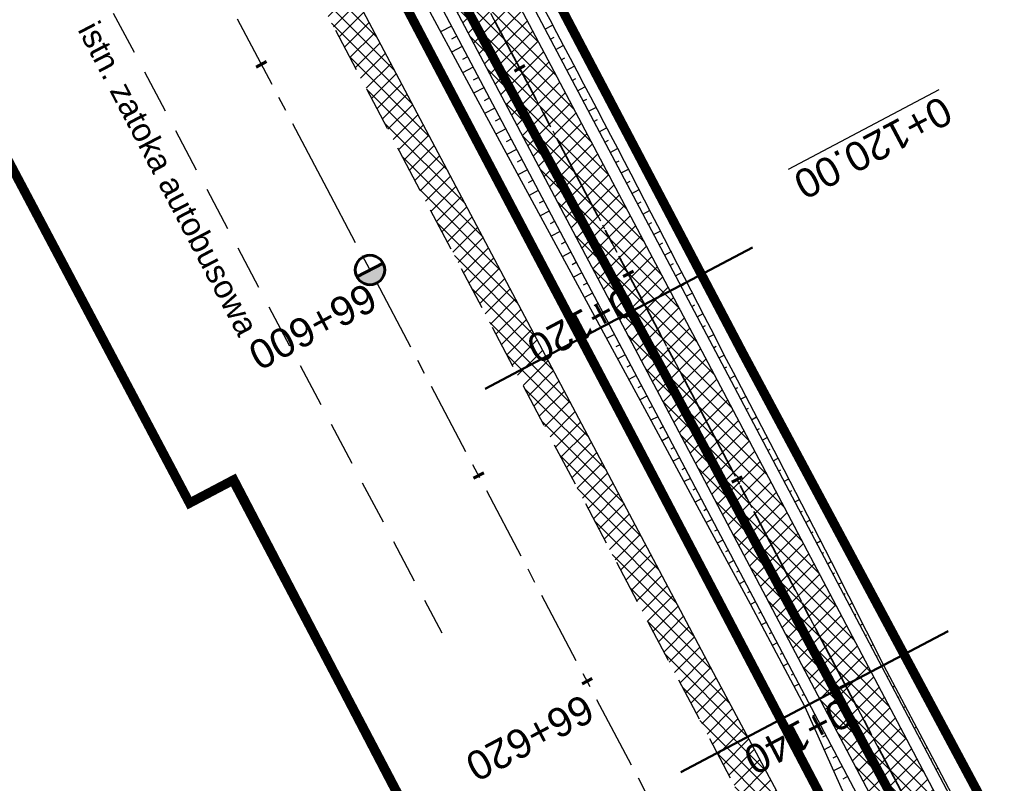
# Model space of a CAD drawing. Header units: metres. Extents: x 7529682 to 7533711, y 5721195 to 5727842.
# Tile 224 of 232: x 7529746 to 7529788, y 5727669 to 5727702. Entities that reach past the tile are written whole.
import ezdxf

# ---------------------------------------------------------------- set-up
doc = ezdxf.new("R2010")
doc.units = ezdxf.units.M
for name, pattern in [('817-dzialki-09-05-04$0$HIDDEN', [0.375, 0.25, -0.125]), ('ACAD_ISO05W100', [33, 24, -3, 0, -3, 0, -3]), ('CENTER', [50.8, 31.75, -6.35, 6.35, -6.35]), ('CENTER2', [28.575, 19.05, -3.175, 3.175, -3.175]), ('HIDDEN', [9.525, 6.35, -3.175])]:
    doc.linetypes.add(name, pattern=pattern)
for name, color, linetype in [('C-DROGI-SYTUACJA', 7, 'Continuous'), ('C-DROGI-SYTUACJA-ETYKIETY', 7, 'Continuous'), ('D-hatch-pobocza', 131, 'Continuous'), ('D-pobocza', 60, 'Continuous'), ('D-rowy', 160, 'Continuous'), ('D-skarpa', 2, 'Continuous'), ('D-skarpa-kreskowanie', 2, 'Continuous')]:
    doc.layers.add(name, color=color, linetype=linetype)
for name, color, linetype, lineweight, true_color in [('D-hatch-ciag-pieszo-rowerowy', 7, 'Continuous', 13, 0xff9f80), ('D-LR-etap-III', 7, '817-dzialki-09-05-04$0$HIDDEN', 50, 0x00008f), ('D-przekroje-pop', 7, 'Continuous', 50, 0x000099)]:
    doc.layers.add(name, color=color, linetype=linetype, lineweight=lineweight, true_color=true_color)
for name, color, linetype, lineweight in [('D-krawędzie', 3, 'Continuous', 30), ('D-obrzeża', 2, 'Continuous', 30), ('D-opisy', 2, 'Continuous', 30), ('D-oś', 10, 'CENTER', 30), ('D-pas-drogowy', 7, 'ACAD_ISO05W100', 50)]:
    doc.layers.add(name, color=color, linetype=linetype, lineweight=lineweight)
doc.layers.add('poprzeczki', color=7, linetype='Continuous', true_color=0x0000c7)
doc.styles.get("Standard").update_dxf_attribs({"font": 'arial.ttf'})
pattern_1 = [(45, (0, 0), (-0.33675960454, 0.33675960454), []), (135, (0, 0), (-0.33675960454, -0.33675960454), [])]

# ---------------------------------------------------------------- blocks, each defined once
blk = doc.blocks.new('kilometraz')
at = {"linetype": 'ByBlock', "lineweight": -2}
blk.add_hatch(color=0, dxfattribs=at).paths.add_polyline_path([(0, -0.28125, 0.41421356), (0.28125, 0, 0.41421356), (0, 0.28125)])
at = {"color": 0, "linetype": 'ByBlock', "lineweight": -2}
blk.add_line((0, 0.28125), (0, -0.28125), dxfattribs=at)
blk.add_circle((0, 0), 0.28125, dxfattribs=at)
blk = doc.blocks.new('AeccTickLine')
at = {"color": 0, "linetype": 'ByBlock', "lineweight": -2}
blk.add_line((0, 1), (0, -1), dxfattribs=at)

msp = doc.modelspace()

# ---------------------------------------------------------------- hatches: boundary and pattern name
at = {"layer": 'D-hatch-ciag-pieszo-rowerowy'}
h = msp.add_hatch(dxfattribs=at)
h.set_pattern_fill('ANSI37', color=256, scale=0.15, style=0)
h.set_pattern_definition(pattern_1)
edge = h.paths.add_edge_path()
edge.add_line((7529794.958, 5727650.503), (7529776.019, 5727686.408))
edge.add_line((7529776.019, 5727686.408), (7529748.844, 5727737.805))
edge.add_line((7529748.844, 5727737.805), (7529744.118, 5727746.741))
edge.add_arc((7529726.438, 5727737.391), 20, 27.8727, 44.2965)
edge.add_line((7529740.753, 5727751.358), (7529739.549, 5727752.592))
edge.add_arc((7529753.864, 5727766.559), 20, 207.9018, 224.2965, ccw=False)
edge.add_line((7529736.189, 5727757.2), (7529717.235, 5727792.995))
edge.add_line((7529717.235, 5727792.995), (7529715.008, 5727791.858))
edge.add_line((7529715.008, 5727791.858), (7529734.148, 5727755.712))
edge.add_arc((7529751.823, 5727765.071), 20, 207.9018, 224.2965)
edge.add_line((7529737.508, 5727751.104), (7529738.712, 5727749.87))
edge.add_arc((7529724.397, 5727735.903), 20, 27.8728, 44.2965, ccw=False)
edge.add_line((7529742.077, 5727745.253), (7529746.633, 5727736.639))
edge.add_line((7529746.633, 5727736.639), (7529773.808, 5727685.242))
edge.add_line((7529773.808, 5727685.242), (7529792.751, 5727649.328))
edge.add_line((7529792.751, 5727649.328), (7529811.281, 5727614.82))
edge.add_line((7529811.281, 5727614.82), (7529836.657, 5727568.297))
edge.add_line((7529836.657, 5727568.297), (7529856.555, 5727531.255))
edge.add_line((7529856.555, 5727531.255), (7529859.536, 5727525.637))
edge.add_line((7529859.536, 5727525.637), (7529862.565, 5727525.262))
edge.add_line((7529862.565, 5727525.262), (7529858.761, 5727532.432))
edge.add_line((7529858.761, 5727532.432), (7529838.856, 5727569.487))
edge.add_line((7529838.856, 5727569.487), (7529813.479, 5727616.01))
edge.add_line((7529813.479, 5727616.01), (7529794.958, 5727650.503))
at = {"layer": 'D-hatch-pobocza'}
h = msp.add_hatch(dxfattribs=at)
h.set_pattern_fill('ANSI37', color=256, scale=0.15, style=0)
h.set_pattern_definition(pattern_1)
h.paths.add_polyline_path([(7529905.34, 5727429.09), (7529892.28, 5727453.58), (7529881.53, 5727473.69), (7529872.27, 5727491.4), (7529857.46, 5727519.14), (7529841.38, 5727549.79), (7529827.75, 5727575.78), (7529816.4, 5727596.89), (7529800.43, 5727627.4), (7529788.07, 5727650.98), (7529775.85, 5727673.83), (7529761.3, 5727701.31), (7529749.89, 5727722.83), (7529745.5, 5727731.66), (7529738.971, 5727744.085), (7529737.465, 5727743.316), (7529742.213, 5727734.302), (7529762.326, 5727696.274), (7529777.785, 5727667.006), (7529799.322, 5727626.3), (7529822.193, 5727583.156), (7529846.924, 5727536.347), (7529864.752, 5727502.663), (7529900.459, 5727434.965), (7529935.352, 5727369.308), (7529971.476, 5727300.786), (7529988.361, 5727268.841), (7529990.28, 5727268.6), (7529990.329, 5727268.617), (7529981.66, 5727284.96), (7529968.42, 5727309.6), (7529956.4, 5727332.85), (7529943.52, 5727357.04), (7529932.32, 5727378.32), (7529916.68, 5727408.01)])

# ---------------------------------------------------------------- linework, layer by layer
at = {"layer": 'C-DROGI-SYTUACJA', "color": 10, "linetype": 'CENTER2', "lineweight": 35, "ltscale": 0.2}
msp.add_lwpolyline([(7529714.301, 5727795.865), (7529735.169, 5727756.456, 0.071658), (7529738.529, 5727751.848), (7529739.732, 5727750.614, -0.071785), (7529743.098, 5727745.997), (7529747.739, 5727737.221), (7529774.913, 5727685.825), (7529793.855, 5727649.915), (7529812.38, 5727615.415), (7529837.757, 5727568.892), (7529857.658, 5727531.843), (7529878.79, 5727492.008), (7529902.589, 5727447.335), (7529918.538, 5727417.135), (7529944.281, 5727366.741), (7529969.685, 5727318.815), (7529986.23, 5727287.312), (7529994.785, 5727271.452), (7530014.919, 5727233.118)], format="xyb", dxfattribs=at)
at = {"layer": 'D-krawędzie', "linetype": 'HIDDEN', "ltscale": 0.3}
msp.add_lwpolyline([(7529737.465, 5727743.316), (7529742.213, 5727734.302), (7529762.326, 5727696.274), (7529777.785, 5727667.006), (7529799.322, 5727626.3), (7529822.193, 5727583.156), (7529846.924, 5727536.347), (7529864.752, 5727502.663), (7529900.459, 5727434.965), (7529935.352, 5727369.308), (7529971.476, 5727300.786), (7530006.702, 5727234.141)], dxfattribs=at)
at = {"layer": 'D-krawędzie', "linetype": 'HIDDEN', "ltscale": 0.3, "flags": 128}
msp.add_lwpolyline([(7529740.66, 5727719.87), (7529764.16, 5727675.55)], dxfattribs=at)
at = {"layer": 'D-LR-etap-III', "ltscale": 10, "flags": 128}
msp.add_lwpolyline([(7531750.474, 5723895.103, 0.4, 0.4, 0), (7531750.505, 5723895.13, 0.4, 0.4, 0), (7531682.71, 5724022.92, 0.4, 0.4, 0), (7531619.177, 5724147.204, 0.4, 0.4, 0), (7531592.309, 5724198.489, 0.4, 0.4, 0), (7531553.264, 5724272.919, 0.4, 0.4, 0), (7531504.02, 5724366.79, 0.4, 0.4, 0), (7531482.09, 5724407.62, 0.4, 0.4, 0), (7531412.35, 5724541.183, 0.4, 0.4, 0), (7531388.464, 5724586.93, 0.4, 0.4, 0), (7531345.12, 5724669.94, 0.4, 0.4, 0), (7531127.66, 5725081.67, 0.4, 0.4, 0), (7531059.253, 5725211.041, 0.4, 0.4, 0), (7531008.007, 5725307.954, 0.4, 0.4, 0), (7530964.182, 5725390.836, 0.4, 0.4, 0), (7530914.557, 5725484.684, 0.4, 0.4, 0), (7530865.243, 5725577.494, 0.4, 0.4, 0), (7530840.085, 5725624.059, 0.4, 0.4, 0), (7530802.56, 5725694.925, 0.4, 0.4, 0), (7530755.54, 5725787.51, 0.4, 0.4, 0), (7530708.718, 5725876.303, 0.4, 0.4, 0), (7530695.12, 5725902.09, 0.4, 0.4, 0), (7530642.914, 5726001.078, 0.4, 0.4, 0), (7530634.935, 5726016.147, 0.4, 0.4, 0), (7530610.82, 5726061.93, 0.4, 0.4, 0), (7530610.82, 5726061.93, 0.4, 0.4, 0), (7530607.21, 5726063.51, 0.4, 0.4, 0), (7530597.42, 5726080.68, 0.4, 0.4, 0), (7530591.16, 5726088.44, 0.4, 0.4, 0), (7530581.28, 5726107.21, 0.4, 0.4, 0), (7530571.29, 5726130.56, 0.4, 0.4, 0), (7530549.555, 5726171.527, 0.4, 0.4, 0), (7530531.014, 5726206.474, 0.4, 0.4, 0), (7530516.461, 5726236.017, 0.4, 0.4, 0), (7530500.799, 5726266.141, 0.4, 0.4, 0), (7530491.35, 5726283.94, 0.4, 0.4, 0), (7530482.4, 5726303.41, 0.4, 0.4, 0), (7530482.4, 5726303.41, 0.4, 0.4, 0), (7530450.41, 5726357.28, 0.4, 0.4, 0), (7530397.759, 5726458.5, 0.4, 0.4, 0), (7530334.708, 5726583.665, 0.4, 0.4, 0), (7530303.939, 5726645.168, 0.4, 0.4, 0), (7530300.51, 5726651.778, 0.4, 0.4, 0), (7530289.214, 5726671.967, 0.4, 0.4, 0), (7530281.54, 5726685.57, 0.4, 0.4, 0), (7530261.371, 5726724.163, 0.4, 0.4, 0), (7530254.03, 5726738.21, 0.4, 0.4, 0), (7530197.22, 5726845.06, 0.4, 0.4, 0), (7530194.71, 5726849.15, 0.4, 0.4, 0), (7530195.92, 5726850.75, 0.4, 0.4, 0), (7530170.547, 5726892.961, 0.4, 0.4, 0), (7530143.175, 5726945.066, 0.4, 0.4, 0), (7530105.06, 5727018.32, 0.4, 0.4, 0), (7530100.06, 5727027.16, 0.4, 0.4, 0), (7530062.319, 5727099.625, 0.4, 0.4, 0), (7530015.379, 5727189.42, 0.4, 0.4, 0), (7529983.208, 5727250.207, 0.4, 0.4, 0), (7529953.284, 5727306.747, 0.4, 0.4, 0), (7529900.671, 5727406.159, 0.4, 0.4, 0), (7529890.63, 5727425.131, 0.4, 0.4, 0), (7529875.155, 5727454.426, 0.4, 0.4, 0), (7529857.56, 5727487.787, 0.4, 0.4, 0), (7529835.194, 5727530.193, 0.4, 0.4, 0), (7529811.741, 5727574.662, 0.4, 0.4, 0), (7529792.102, 5727611.923, 0.4, 0.4, 0), (7529768.066, 5727657.47, 0.4, 0.4, 0), (7529755.211, 5727682.131, 0.4, 0.4, 0), (7529753.31, 5727681.13, 0.4, 0.4, 0), (7529739.21, 5727707.77, 0.4, 0.4, 0), (7529735.395, 5727711.252, 0.4, 0.4, 0), (7529725.42, 5727730.2, 0.4, 0.4, 0), (7529723.55, 5727729.88, 0.4, 0.4, 0), (7529695.567, 5727782.932, 0.4, 0.4, 0), (7529717.68, 5727794.024, 0.4, 0.4, 0), (7529736.275, 5727758.647, 0.4, 0.4, 0), (7529736.275, 5727758.647, 0.4, 0.4, 0), (7529744.511, 5727750.406, 0.4, 0.4, 0), (7529744.511, 5727750.406, 0.4, 0.4, 0), (7529750.283, 5727738.55, 0.4, 0.4, 0), (7529777.109, 5727687.569, 0.4, 0.4, 0), (7529796.515, 5727651.33, 0.4, 0.4, 0), (7529814.938, 5727616.793, 0.4, 0.4, 0), (7529839.007, 5727572.304, 0.4, 0.4, 0), (7529860.618, 5727532.509, 0.4, 0.4, 0), (7529882.349, 5727491.504, 0.4, 0.4, 0), (7529904.865, 5727449.096, 0.4, 0.4, 0), (7529920.747, 5727418.885, 0.4, 0.4, 0), (7529946.677, 5727368.547, 0.4, 0.4, 0), (7529972.025, 5727320.573, 0.4, 0.4, 0), (7529987.74, 5727290.153, 0.4, 0.4, 0), (7529996.497, 5727273.662, 0.4, 0.4, 0), (7530017.541, 5727234.203, 0.4, 0.4, 0), (7530033.054, 5727204.864, 0.4, 0.4, 0), (7530051.623, 5727170.223, 0.4, 0.4, 0), (7530069.277, 5727137.016, 0.4, 0.4, 0), (7530089.385, 5727097.534, 0.4, 0.4, 0), (7530109.713, 5727060.747, 0.4, 0.4, 0), (7530136.77, 5727011.64, 0.4, 0.4, 0), (7530162.447, 5726962.744, 0.4, 0.4, 0), (7530187.674, 5726916.992, 0.4, 0.4, 0), (7530207.821, 5726879.335, 0.4, 0.4, 0), (7530230.626, 5726834.519, 0.4, 0.4, 0), (7530262.288, 5726776.618, 0.4, 0.4, 0), (7530277.51, 5726760.213, 0.4, 0.4, 0), (7530286.037, 5726744.107, 0.4, 0.4, 0), (7530288.097, 5726735.884, 0.4, 0.4, 0), (7530290.394, 5726725.047, 0.4, 0.4, 0), (7530296.177, 5726713.583, 0.4, 0.4, 0), (7530302.726, 5726701.182, 0.4, 0.4, 0), (7530325.685, 5726657.466, 0.4, 0.4, 0), (7530343.244, 5726623.649, 0.4, 0.4, 0), (7530360.23, 5726591.747, 0.4, 0.4, 0), (7530383.209, 5726548.059, 0.4, 0.4, 0), (7530406.018, 5726503.606, 0.4, 0.4, 0), (7530427.465, 5726462.62, 0.4, 0.4, 0), (7530447.928, 5726424.388, 0.4, 0.4, 0), (7530471.127, 5726379.921, 0.4, 0.4, 0), (7530490.501, 5726343.033, 0.4, 0.4, 0), (7530509.499, 5726306.733, 0.4, 0.4, 0), (7530529.89, 5726267.244, 0.4, 0.4, 0), (7530543.852, 5726238.99, 0.4, 0.4, 0), (7530554.809, 5726218.944, 0.4, 0.4, 0), (7530559.027, 5726212.223, 0.4, 0.4, 0), (7530563.061, 5726206.41, 0.4, 0.4, 0), (7530566.934, 5726200.464, 0.4, 0.4, 0), (7530569.771, 5726194.902, 0.4, 0.4, 0), (7530571.473, 5726191.282, 0.4, 0.4, 0), (7530572.839, 5726188.025, 0.4, 0.4, 0), (7530575.295, 5726182.035, 0.4, 0.4, 0), (7530579.737, 5726173.306, 0.4, 0.4, 0), (7530583.3, 5726167.41, 0.4, 0.4, 0), (7530593.4, 5726163.33, 0.4, 0.4, 0), (7530598.618, 5726155.264, 0.4, 0.4, 0), (7530608.258, 5726140.497, 0.4, 0.4, 0), (7530603.27, 5726136.83, 0.4, 0.4, 0), (7530606.53, 5726131.84, 0.4, 0.4, 0), (7530604.239, 5726124.217, 0.4, 0.4, 0), (7530605.847, 5726121.63, 0.4, 0.4, 0), (7530608.972, 5726116.164, 0.4, 0.4, 0), (7530618.114, 5726097.791, 0.4, 0.4, 0), (7530651.213, 5726034.96, 0.4, 0.4, 0), (7530670.244, 5725998.611, 0.4, 0.4, 0), (7530698.075, 5725945.953, 0.4, 0.4, 0), (7530716.506, 5725911.305, 0.4, 0.4, 0), (7530735.223, 5725875.667, 0.4, 0.4, 0), (7530752.504, 5725842.155, 0.4, 0.4, 0), (7530778.311, 5725793.501, 0.4, 0.4, 0), (7530797.5, 5725756.382, 0.4, 0.4, 0), (7530812.519, 5725728.289, 0.4, 0.4, 0), (7530820.039, 5725713.16, 0.4, 0.4, 0), (7530822.422, 5725710.194, 0.4, 0.4, 0), (7530833.155, 5725688.801, 0.4, 0.4, 0), (7530849.629, 5725656.159, 0.4, 0.4, 0), (7530867.983, 5725621.964, 0.4, 0.4, 0), (7530872.63, 5725612.888, 0.4, 0.4, 0), (7530880.354, 5725597.595, 0.4, 0.4, 0), (7530883.839, 5725593.389, 0.4, 0.4, 0), (7530891.782, 5725587.763, 0.4, 0.4, 0), (7530895.039, 5725584.281, 0.4, 0.4, 0), (7530897.034, 5725580.941, 0.4, 0.4, 0), (7530900.952, 5725579.946, 0.4, 0.4, 0), (7530904.81, 5725571.977, 0.4, 0.4, 0), (7530903.682, 5725568.566, 0.4, 0.4, 0), (7530908.901, 5725558.845, 0.4, 0.4, 0), (7530910.252, 5725545.672, 0.4, 0.4, 0), (7530912.873, 5725538.646, 0.4, 0.4, 0), (7530945.278, 5725478.464, 0.4, 0.4, 0), (7530959.692, 5725450.246, 0.4, 0.4, 0), (7531002.827, 5725368.192, 0.4, 0.4, 0), (7531044.704, 5725290.314, 0.4, 0.4, 0), (7531064.099, 5725253.213, 0.4, 0.4, 0), (7531083.01, 5725216.678, 0.4, 0.4, 0), (7531113.013, 5725158.466, 0.4, 0.4, 0), (7531137.364, 5725113.071, 0.4, 0.4, 0), (7531150.831, 5725086.712, 0.4, 0.4, 0), (7531159.746, 5725076.641, 0.4, 0.4, 0), (7531166.31, 5725074.58, 0.4, 0.4, 0), (7531172.29, 5725062.58, 0.4, 0.4, 0), (7531170.59, 5725055.606, 0.4, 0.4, 0), (7531173.733, 5725044.081, 0.4, 0.4, 0), (7531215.342, 5724964.86, 0.4, 0.4, 0), (7531238.054, 5724921.685, 0.4, 0.4, 0), (7531262.39, 5724875.283, 0.4, 0.4, 0), (7531295.587, 5724811.266, 0.4, 0.4, 0), (7531348.488, 5724712.363, 0.4, 0.4, 0), (7531363.741, 5724682.684, 0.4, 0.4, 0), (7531366.987, 5724675.865, 0.4, 0.4, 0), (7531382.541, 5724646.111, 0.4, 0.4, 0), (7531401.299, 5724610.875, 0.4, 0.4, 0), (7531428.965, 5724558.862, 0.4, 0.4, 0), (7531449.111, 5724520.398, 0.4, 0.4, 0), (7531477.293, 5724465.831, 0.4, 0.4, 0), (7531500.996, 5724421.113, 0.4, 0.4, 0), (7531512.122, 5724400.549, 0.4, 0.4, 0), (7531513.782, 5724396.757, 0.4, 0.4, 0), (7531526.32, 5724379.39, 0.4, 0.4, 0), (7531566.784, 5724302.736, 0.4, 0.4, 0), (7531578.579, 5724282.775, 0.4, 0.4, 0), (7531584.233, 5724273.111, 0.4, 0.4, 0), (7531590.109, 5724263.508, 0.4, 0.4, 0), (7531593.028, 5724258.771, 0.4, 0.4, 0), (7531595.712, 5724254.227, 0.4, 0.4, 0), (7531601.66, 5724243.898, 0.4, 0.4, 0), (7531606.098, 5724235.986, 0.4, 0.4, 0), (7531609.382, 5724230.799, 0.4, 0.4, 0), (7531611.58, 5724227.671, 0.4, 0.4, 0), (7531612.708, 5724225.864, 0.4, 0.4, 0), (7531618.665, 5724214.481, 0.4, 0.4, 0), (7531619.886, 5724212.334, 0.4, 0.4, 0), (7531620.932, 5724210.787, 0.4, 0.4, 0), (7531623.519, 5724207.112, 0.4, 0.4, 0), (7531626.144, 5724203.613, 0.4, 0.4, 0), (7531632.023, 5724196.486, 0.4, 0.4, 0), (7531653.949, 5724152.618, 0.4, 0.4, 0), (7531656.751, 5724143.104, 0.4, 0.4, 0), (7531659.614, 5724133.255, 0.4, 0.4, 0), (7531661.627, 5724128.646, 0.4, 0.4, 0.010938), (7531674.315, 5724101.435, 0.4, 0.4, 0), (7531685.138, 5724081.408, 0.4, 0.4, 0), (7531692.16, 5724066.277, 0.4, 0.4, 0), (7531699.662, 5724051.388, 0.4, 0.4, 0), (7531704.481, 5724040.809, 0.4, 0.4, 0), (7531704.481, 5724040.809, 0.4, 0.4, 0), (7531704.401, 5724037.369, 0.4, 0.4, 0), (7531720.384, 5724003.441, 0.4, 0.4, 0), (7531728.799, 5723986.206, 0.4, 0.4, 0), (7531733.238, 5723977.193, 0.4, 0.4, 0), (7531736.75, 5723969.505, 0.4, 0.4, 0), (7531737.336, 5723968.519, 0.4, 0.4, 0), (7531738.285, 5723967.699, 0.4, 0.4, 0), (7531742.181, 5723962.346, 0.4, 0.4, 0), (7531744.286, 5723958.616, 0.4, 0.4, 0), (7531755.393, 5723944.193, 0.4, 0.4, 0), (7531758.69, 5723936.76, 0.4, 0.4, 0), (7531780.08, 5723929.25, 0.4, 0.4, 0), (7531792.612, 5723906.338, 0.4, 0.4, 0), (7531792.612, 5723906.338, 0.4, 0.4, 0), (7531756.962, 5723883.055, 0.4, 0.4, 0), (7531750.46, 5723895.13, 0.4, 0.4, 0), (7531750.46, 5723895.13, 0, 0, 0)], format="xyseb", dxfattribs=at)
at = {"layer": 'D-obrzeża'}
for points in [[(7529996.408, 5727271.05), (7529995.888, 5727272.04), (7529987.333, 5727287.9), (7529970.791, 5727319.398), (7529945.39, 5727367.318), (7529919.647, 5727417.711), (7529903.693, 5727447.921), (7529879.894, 5727492.595), (7529858.761, 5727532.432), (7529838.856, 5727569.487), (7529813.479, 5727616.01), (7529794.958, 5727650.503), (7529776.019, 5727686.408), (7529748.844, 5727737.805), (7529744.118, 5727746.741, 0.071785), (7529740.753, 5727751.358), (7529739.549, 5727752.592, -0.071658), (7529736.189, 5727757.2), (7529717.235, 5727792.995)], [(7530013.813, 5727232.534), (7529993.681, 5727270.865), (7529985.127, 5727286.725), (7529968.58, 5727318.231), (7529943.172, 5727366.164), (7529917.429, 5727416.559), (7529901.485, 5727446.75), (7529877.686, 5727491.422), (7529856.555, 5727531.255), (7529836.657, 5727568.297), (7529811.281, 5727614.82), (7529792.751, 5727649.328), (7529773.808, 5727685.242), (7529746.633, 5727736.639), (7529746.633, 5727736.639), (7529742.077, 5727745.253, 0.071785), (7529738.712, 5727749.87), (7529737.508, 5727751.104, -0.071658), (7529734.148, 5727755.712), (7529715.008, 5727791.858)]]:
    msp.add_lwpolyline(points, format="xyb", dxfattribs=at)
at = {"layer": 'D-oś', "ltscale": 0.1}
msp.add_lwpolyline([(7530003.607, 5727232.506), (7529968.381, 5727299.153), (7529932.259, 5727367.671), (7529897.365, 5727433.327), (7529861.657, 5727501.028), (7529843.829, 5727534.712), (7529819.1, 5727581.518), (7529796.228, 5727624.663), (7529774.69, 5727665.371), (7529759.232, 5727694.637), (7529739.12, 5727732.663), (7529700.238, 5727806.043)], dxfattribs=at)
at = {"layer": 'D-oś', "ltscale": 0.03}
msp.add_lwpolyline([(7529714.301, 5727795.865), (7529735.169, 5727756.456, 0.071658), (7529738.529, 5727751.848), (7529739.732, 5727750.614, -0.071785), (7529743.098, 5727745.997), (7529747.739, 5727737.221), (7529774.913, 5727685.825), (7529793.855, 5727649.915), (7529812.38, 5727615.415), (7529837.757, 5727568.892), (7529857.658, 5727531.843), (7529878.79, 5727492.008), (7529902.589, 5727447.335), (7529918.538, 5727417.135), (7529944.281, 5727366.741), (7529969.685, 5727318.815), (7529986.23, 5727287.312), (7529994.785, 5727271.452), (7530014.919, 5727233.118)], format="xyb", dxfattribs=at)
at = {"layer": 'D-pas-drogowy', "ltscale": 0.2, "flags": 128}
msp.add_lwpolyline([(7531633.019, 5724182.834, 0.4, 0.4, 0), (7531617.559, 5724211.608, 0.4, 0.4, 0), (7531566.784, 5724302.736, 0.4, 0.4, 0), (7531538.419, 5724356.47, 0.4, 0.4, 0), (7531526.32, 5724379.39, 0.4, 0.4, 0), (7531516.102, 5724393.607, 0.4, 0.4, 0.001485), (7531513.78, 5724396.838, 0.4, 0.4, 0), (7531501.87, 5724413.41, 0.4, 0.4, 0), (7531474.926, 5724464.508, 0.4, 0.4, 0), (7531446.2, 5724518.992, 0.4, 0.4, 0), (7531424.962, 5724559.262, 0.4, 0.4, 0), (7531398.444, 5724609.566, 0.4, 0.4, 0), (7531379.647, 5724645.216, 0.4, 0.4, 0), (7531365.23, 5724672.56, 0.4, 0.4, 0), (7531341.306, 5724717.915, 0.4, 0.4, 0), (7531312.9, 5724771.789, 0.4, 0.4, 0), (7531292.591, 5724810.307, 0.4, 0.4, 0), (7531259.392, 5724873.271, 0.4, 0.4, 0), (7531233.74, 5724921.923, 0.4, 0.4, 0), (7531203.073, 5724980.092, 0.4, 0.4, 0), (7531173.471, 5725036.225, 0.4, 0.4, 0), (7531168.27, 5725046.09, 0.4, 0.4, 0), (7531172.29, 5725062.58, 0.4, 0.4, 0), (7531166.31, 5725074.58, 0.4, 0.4, 0), (7531150.32, 5725079.6, 0.4, 0.4, 0), (7531141.5, 5725096.43, 0.4, 0.4, 0), (7531109.312, 5725157.814, 0.4, 0.4, 0), (7531086.641, 5725201.048, 0.4, 0.4, 0), (7531059.198, 5725253.384, 0.4, 0.4, 0), (7531028.207, 5725312.489, 0.4, 0.4, 0), (7530999.105, 5725367.99, 0.4, 0.4, 0), (7530956.248, 5725449.725, 0.4, 0.4, 0), (7530924.398, 5725510.464, 0.4, 0.4, 0), (7530897.51, 5725561.74, 0.4, 0.4, 0), (7530894.46, 5725566.14, 0.4, 0.4, 0), (7530892.16, 5725570.49, 0.4, 0.4, 0), (7530869.363, 5725613.307, 0.4, 0.4, 0), (7530861.694, 5725627.705, 0.4, 0.4, 0), (7530852.74, 5725644.52, 0.4, 0.4, 0), (7530831.51, 5725684.2, 0.4, 0.4, 0), (7530811.13, 5725722.52, 0.4, 0.4, 0), (7530792.348, 5725757.941, 0.4, 0.4, 0), (7530768.03, 5725803.8, 0.4, 0.4, 0), (7530748.769, 5725840.179, 0.4, 0.4, 0), (7530727.7, 5725879.97, 0.4, 0.4, 0), (7530712.098, 5725909.545, 0.4, 0.4, 0), (7530693.644, 5725944.645, 0.4, 0.4, 0), (7530665.702, 5725997.539, 0.4, 0.4, 0), (7530641.76, 5726042.88, 0.4, 0.4, 0), (7530616.5, 5726091.48, 0.4, 0.4, 0), (7530604.628, 5726114.32, 0.4, 0.4, -0.007763), (7530602.5, 5726118.43, 0.4, 0.4, 0), (7530603.992, 5726123.395, 0.4, 0.4, 0), (7530606.53, 5726131.84, 0.4, 0.4, 0), (7530603.27, 5726136.83, 0.4, 0.4, 0), (7530593.776, 5726151.369, 0.4, 0.4, 0), (7530590.203, 5726156.84, 0.4, 0.4, 0), (7530583.3, 5726167.41, 0.4, 0.4, 0), (7530580.578, 5726170.428, 0.4, 0.4, 0), (7530575.85, 5726175.67, 0.4, 0.4, 0), (7530569.01, 5726186.66, 0.4, 0.4, 0), (7530562.555, 5726199.189, 0.4, 0.4, 0), (7530555.67, 5726211.39, 0.4, 0.4, 0), (7530548.29, 5726224.23, 0.4, 0.4, 0), (7530540.58, 5726237.71, 0.4, 0.4, 0), (7530532.68, 5726252.65, 0.4, 0.4, 0), (7530524.06, 5726269.35, 0.4, 0.4, 0), (7530502.82, 5726309.91, 0.4, 0.4, 0), (7530488.83, 5726336.63, 0.4, 0.4, 0), (7530466.03, 5726380.16, 0.4, 0.4, 0), (7530438.47, 5726432.77, 0.4, 0.4, 0), (7530424.53, 5726459.09, 0.4, 0.4, 0), (7530401.63, 5726502.97, 0.4, 0.4, 0), (7530383.38, 5726538.06, 0.4, 0.4, 0), (7530353.97, 5726593.52, 0.4, 0.4, 0), (7530338.47, 5726622.74, 0.4, 0.4, 0), (7530322.01, 5726653.88, 0.4, 0.4, 0), (7530297.54, 5726700.33, 0.4, 0.4, 0), (7530287.38, 5726719.6, 0.4, 0.4, 0), (7530285.95, 5726722.316, 0.4, 0.4, 0), (7530280.26, 5726733.12, 0.4, 0.4, 0), (7530266.73, 5726758.74, 0.4, 0.4, 0), (7530260.42, 5726770.47, 0.4, 0.4, 0), (7530253.25, 5726783.82, 0.4, 0.4, 0), (7530244.95, 5726799.33, 0.4, 0.4, 0), (7530239.39, 5726808.49, 0.4, 0.4, 0), (7530238.29, 5726807.9, 0.4, 0.4, 0), (7530218.11, 5726850.67, 0.4, 0.4, 0), (7530175.907, 5726928.168, 0.4, 0.4, 0), (7530096.68, 5727076.15, 0.4, 0.4, 0), (7530094.68, 5727079.89, 0.4, 0.4, 0), (7530064.597, 5727135.523, 0.4, 0.4, 0), (7530046.731, 5727168.892, 0.4, 0.4, 0), (7530025.803, 5727208.461, 0.4, 0.4, 0), (7530012.847, 5727232.979, 0.4, 0.4, 0), (7529994.15, 5727268.45, 0.4, 0.4, 0), (7529981.671, 5727291.93, 0.4, 0.4, 0), (7529949.89, 5727351.73, 0.4, 0.4, 0), (7529924.75, 5727399.03, 0.4, 0.4, 0), (7529915.516, 5727417.1, 0.4, 0.4, 0), (7529885.83, 5727475.19, 0.4, 0.4, 0), (7529862.56, 5727519.97, 0.4, 0.4, 0), (7529852.985, 5727538.191, 0.4, 0.4, 0), (7529836.513, 5727569.511, 0.4, 0.4, 0), (7529815.369, 5727609.141, 0.4, 0.4, 0), (7529792.795, 5727651.247, 0.4, 0.4, 0), (7529774.199, 5727685.858, 0.4, 0.4, 0), (7529746.966, 5727736.059, 0.4, 0.4, 0), (7529733.92, 5727757.62, 0.4, 0.4, 0), (7529708.607, 5727806.389, 0.4, 0.4, 0), (7529688.492, 5727796.345, 0.4, 0.4, 0), (7529723.55, 5727729.88, 0.4, 0.4, 0), (7529725.42, 5727730.2, 0.4, 0.4, 0), (7529735.38, 5727711.28, 0.4, 0.4, 0), (7529739.21, 5727707.77, 0.4, 0.4, 0), (7529753.31, 5727681.13, 0.4, 0.4, 0), (7529755.178, 5727682.114, 0.4, 0.4, 0), (7529792.102, 5727611.923, 0.4, 0.4, 0), (7529811.741, 5727574.662, 0.4, 0.4, 0), (7529835.194, 5727530.193, 0.4, 0.4, 0), (7529857.56, 5727487.787, 0.4, 0.4, 0), (7529875.155, 5727454.426, 0.4, 0.4, 0), (7529890.63, 5727425.131, 0.4, 0.4, 0), (7529900.671, 5727406.159, 0.4, 0.4, 0), (7529953.284, 5727306.747, 0.4, 0.4, 0), (7529983.208, 5727250.207, 0.4, 0.4, 0), (7530015.379, 5727189.42, 0.4, 0.4, 0), (7530062.319, 5727099.625, 0.4, 0.4, 0), (7530100.06, 5727027.16, 0.4, 0.4, 0), (7530105.06, 5727018.32, 0.4, 0.4, 0), (7530143.175, 5726945.066, 0.4, 0.4, 0), (7530170.547, 5726892.961, 0.4, 0.4, 0), (7530195.92, 5726850.75, 0.4, 0.4, 0), (7530194.71, 5726849.15, 0.4, 0.4, 0), (7530197.22, 5726845.06, 0.4, 0.4, 0), (7530254.03, 5726738.21, 0.4, 0.4, 0), (7530261.371, 5726724.163, 0.4, 0.4, 0), (7530281.54, 5726685.57, 0.4, 0.4, 0), (7530289.214, 5726671.967, 0.4, 0.4, 0), (7530300.51, 5726651.778, 0.4, 0.4, 0), (7530303.939, 5726645.168, 0.4, 0.4, 0), (7530334.708, 5726583.665, 0.4, 0.4, 0), (7530397.759, 5726458.5, 0.4, 0.4, 0), (7530450.41, 5726357.28, 0.4, 0.4, 0), (7530482.4, 5726303.41, 0.4, 0.4, 0), (7530483.688, 5726301.003, 0.4, 0.4, 0), (7530491.35, 5726283.94, 0.4, 0.4, 0), (7530512.67, 5726243.78, 0.4, 0.4, 0), (7530529.43, 5726209.46, 0.4, 0.4, 0), (7530571.29, 5726130.56, 0.4, 0.4, 0), (7530581.28, 5726107.21, 0.4, 0.4, 0), (7530591.16, 5726088.44, 0.4, 0.4, 0), (7530597.42, 5726080.68, 0.4, 0.4, 0), (7530607.21, 5726063.51, 0.4, 0.4, 0), (7530610.82, 5726061.93, 0.4, 0.4, 0), (7530634.935, 5726016.147, 0.4, 0.4, 0), (7530642.914, 5726001.078, 0.4, 0.4, 0), (7530695.12, 5725902.09, 0.4, 0.4, 0), (7530708.718, 5725876.303, 0.4, 0.4, 0), (7530755.54, 5725787.51, 0.4, 0.4, 0), (7530802.56, 5725694.925, 0.4, 0.4, 0), (7530840.085, 5725624.059, 0.4, 0.4, 0), (7530865.243, 5725577.494, 0.4, 0.4, 0), (7530914.557, 5725484.684, 0.4, 0.4, 0), (7530964.182, 5725390.836, 0.4, 0.4, 0), (7531008.007, 5725307.954, 0.4, 0.4, 0), (7531059.253, 5725211.041, 0.4, 0.4, 0), (7531127.66, 5725081.67, 0.4, 0.4, 0), (7531345.12, 5724669.94, 0.4, 0.4, 0), (7531388.464, 5724586.93, 0.4, 0.4, 0), (7531412.35, 5724541.183, 0.4, 0.4, 0), (7531482.09, 5724407.62, 0.4, 0.4, 0), (7531504.02, 5724366.79, 0.4, 0.4, 0), (7531519.374, 5724337.52, 0.4, 0.4, 0), (7531563.749, 5724252.932, 0.4, 0.4, 0), (7531602.175, 5724179.681, 0.4, 0.4, 0), (7531619.177, 5724147.204, 0.4, 0.4, 0), (7531625.038, 5724135.635, 0.4, 0.4, 0), (7531656.796, 5724073.316, 0.4, 0.4, 0), (7531675.12, 5724037.36, 0.4, 0.4, 0), (7531682.71, 5724022.92, 0.4, 0.4, 0), (7531705.565, 5723979.811, 0.4, 0.4, 0), (7531736.606, 5723921.262, 0.4, 0.4, 0), (7531750.46, 5723895.13, 0.4, 0.4, 0), (7531740.77, 5723886.56, 0.4, 0.4, 0), (7531732.86, 5723885, 0.4, 0.4, 0), (7531722.18, 5723887.77, 0.4, 0.4, 0), (7531729.87, 5723862.17, 0.4, 0.4, 0), (7531742.92, 5723861.93, 0.4, 0.4, 0), (7531763.71, 5723859.52, 0.4, 0.4, 0), (7531768.42, 5723854.12, 0.4, 0.4, 0), (7531787.42, 5723817.97, 0.4, 0.4, 0), (7531795.57, 5723809.82, 0.4, 0.4, 0), (7531816.347, 5723819.85, 0.4, 0.4, 0), (7531816.347, 5723819.85, 0.4, 0.4, 0), (7531805.06, 5723843.23, 0.4, 0.4, 0), (7531803.61, 5723886.23, 0.4, 0.4, 0), (7531803.61, 5723886.23, 0.4, 0.4, 0), (7531780.08, 5723929.25, 0.4, 0.4, 0), (7531758.69, 5723936.76, 0.4, 0.4, 0), (7531749.359, 5723946.412, 0.4, 0.4, 0), (7531742.71, 5723953.29, 0.4, 0.4, 0), (7531735.177, 5723967.878, 0.4, 0.4, 0), (7531722.37, 5723992.68, 0.4, 0.4, 0), (7531705.042, 5724030.886, 0.4, 0.4, 0), (7531699.47, 5724043.17, 0.4, 0.4, 0), (7531692.69, 5724058.11, 0.4, 0.4, 0), (7531679.672, 5724084.017, 0.4, 0.4, 0), (7531674.55, 5724094.21, 0.4, 0.4, 0), (7531666.633, 5724114.003, 0.4, 0.4, 0), (7531649, 5724153.82, 0.4, 0.4, 0), (7531641.49, 5724149.34, 0.4, 0.4, 0), (7531626.04, 5724179.34, 0.4, 0.4, 0), (7531633.03, 5724182.84, 0, 0, 0)], format="xyseb", dxfattribs=at)
at = {"layer": 'D-pobocza'}
for points in [[(7529719.962, 5727788.914), (7529736.631, 5727757.434, 0.071658), (7529739.907, 5727752.941), (7529741.111, 5727751.707, -0.071785), (7529744.56, 5727746.975), (7529749.286, 5727738.039), (7529776.461, 5727686.642), (7529795.4, 5727650.738), (7529813.919, 5727616.248), (7529839.296, 5727569.725), (7529859.202, 5727532.667), (7529880.335, 5727492.83), (7529904.135, 5727448.155), (7529920.091, 5727417.942), (7529945.833, 5727367.549), (7529971.233, 5727319.631), (7529987.775, 5727288.135), (7529996.33, 5727272.275), (7529996.866, 5727271.253)], [(7529718.045, 5727785.054), (7529733.706, 5727755.478, 0.071658), (7529737.151, 5727750.754), (7529738.354, 5727749.521, -0.071785), (7529741.635, 5727745.019), (7529746.191, 5727736.405), (7529773.366, 5727685.008), (7529792.31, 5727649.093), (7529810.841, 5727614.582), (7529836.218, 5727568.059), (7529856.114, 5727531.019), (7529877.245, 5727491.187), (7529901.043, 5727446.515), (7529916.985, 5727416.328), (7529942.728, 5727365.933), (7529968.137, 5727317.998), (7529984.685, 5727286.49), (7529993.24, 5727270.63), (7529993.656, 5727269.837)]]:
    msp.add_lwpolyline(points, format="xyb", dxfattribs=at)
at = {"layer": 'D-pobocza', "linetype": 'ByBlock'}
msp.add_lwpolyline([(7529990.329, 5727268.617), (7529981.66, 5727284.96), (7529968.42, 5727309.6), (7529956.4, 5727332.85), (7529943.52, 5727357.04), (7529932.32, 5727378.32), (7529916.68, 5727408.01), (7529905.34, 5727429.09), (7529892.28, 5727453.58), (7529881.53, 5727473.69), (7529872.27, 5727491.4), (7529857.46, 5727519.14), (7529841.38, 5727549.79), (7529827.75, 5727575.78), (7529816.4, 5727596.89), (7529800.43, 5727627.4), (7529788.07, 5727650.98), (7529775.85, 5727673.83), (7529761.3, 5727701.31), (7529749.89, 5727722.83), (7529745.5, 5727731.66), (7529738.971, 5727744.085), (7529737.465, 5727743.316)], dxfattribs=at)
at = {"layer": 'D-przekroje-pop', "extrusion": (-0.467413, 0.884039, 0), "elevation": 1543987.42}
msp.add_lwpolyline([(-9333815.37, 0), (-9333810.37, 0), (-9333802.37, 0)], dxfattribs=at)
at = {"layer": 'D-przekroje-pop'}
msp.add_lwpolyline([(7529785.943, 5727675.631), (7529781.521, 5727673.299), (7529774.445, 5727669.566)], dxfattribs=at)
at = {"layer": 'D-rowy', "linetype": 'HIDDEN', "ltscale": 0.1, "const_width": 0.4, "flags": 128}
msp.add_lwpolyline([(7530210.965, 5726857.162), (7530158.809, 5726954.52), (7530122.465, 5727022.753), (7530095.922, 5727072.859), (7530086.314, 5727091.113), (7530063.16, 5727134.709), (7530033.596, 5727190.759), (7530021.34, 5727213.676), (7530002.619, 5727249.036), (7529995.396, 5727262.503), (7529988.789, 5727275.206), (7529976.334, 5727299.006), (7529958.125, 5727333.488), (7529939.362, 5727369.129), (7529923.146, 5727399.734), (7529918.219, 5727408.985), (7529909.126, 5727427.527), (7529905.376, 5727434.673), (7529896.192, 5727451.152), (7529887.557, 5727467.231), (7529877.124, 5727486.657), (7529866.166, 5727506.778), (7529855.76, 5727526.176), (7529840.707, 5727554.898), (7529824.518, 5727585.588), (7529810.515, 5727612.292), (7529795.682, 5727640.077), (7529780.379, 5727668.69), (7529772.315, 5727684.078), (7529762.635, 5727702.447), (7529747.007, 5727732.117), (7529740.676, 5727744.954)], dxfattribs=at)
at = {"layer": 'D-skarpa', "linetype": 'Continuous'}
for points in [[(7529740.883, 5727745.063), (7529740.883, 5727745.063), (7529741.827, 5727742.805), (7529742.46, 5727741.651), (7529743.453, 5727740.024), (7529744.67, 5727738.652), (7529745.958, 5727736.278), (7529747.054, 5727734.257, -0.025162), (7529754.233, 5727721.085), (7529756.531, 5727716.644), (7529763.153, 5727703.178), (7529765.518, 5727698.773), (7529773.069, 5727684.85), (7529775.049, 5727681.191), (7529777.428, 5727676.793), (7529779.77, 5727672.375), (7529781.822, 5727667.804)], [(7529757.543, 5727722.836), (7529759.965, 5727718.46), (7529762.308, 5727714.043), (7529764.677, 5727709.64), (7529767.042, 5727705.234, -0.004644), (7529776.296, 5727687.504), (7529776.686, 5727686.762), (7529778.619, 5727683.074), (7529780.901, 5727678.625), (7529783.162, 5727674.164), (7529785.496, 5727669.743), (7529787.823, 5727665.317)]]:
    msp.add_lwpolyline(points, format="xyb", dxfattribs=at)
at = {"layer": 'D-skarpa-kreskowanie', "linetype": 'Continuous'}
for p, q in [((7529764.57, 5727701.644, 107.774), (7529764.108, 5727701.4, 107.425)), ((7529768.597, 5727701.515, 107.911), (7529768.916, 5727701.684, 107.671)), ((7529764.803, 5727701.202, 107.776), (7529764.574, 5727701.081, 107.603)), ((7529768.831, 5727701.073, 107.913), (7529768.99, 5727701.158, 107.793)), ((7529765.037, 5727700.76, 107.778), (7529764.581, 5727700.519, 107.433)), ((7529769.064, 5727700.631, 107.915), (7529769.383, 5727700.8, 107.675)), ((7529765.271, 5727700.318, 107.779), (7529765.044, 5727700.198, 107.608)), ((7529769.298, 5727700.189, 107.917), (7529769.457, 5727700.273, 107.797)), ((7529765.505, 5727699.876, 107.781), (7529765.054, 5727699.638, 107.441)), ((7529769.532, 5727699.747, 107.919), (7529769.849, 5727699.915, 107.679)), ((7529765.738, 5727699.434, 107.783), (7529765.514, 5727699.315, 107.614)), ((7529769.765, 5727699.305, 107.921), (7529769.924, 5727699.389, 107.801)), ((7529765.972, 5727698.992, 107.785), (7529765.527, 5727698.756, 107.449)), ((7529769.999, 5727698.863, 107.923), (7529770.316, 5727699.031, 107.684)), ((7529766.206, 5727698.55, 107.787), (7529765.985, 5727698.433, 107.621)), ((7529770.233, 5727698.421, 107.925), (7529770.391, 5727698.505, 107.805)), ((7529766.439, 5727698.108, 107.789), (7529766.003, 5727697.877, 107.46)), ((7529770.467, 5727697.979, 107.927), (7529770.783, 5727698.146, 107.688)), ((7529766.673, 5727697.666, 107.791), (7529766.457, 5727697.552, 107.628)), ((7529770.7, 5727697.537, 107.928), (7529770.858, 5727697.621, 107.809)), ((7529766.907, 5727697.224, 107.793), (7529766.48, 5727696.998, 107.471)), ((7529770.934, 5727697.095, 107.93), (7529771.25, 5727697.262, 107.692)), ((7529767.141, 5727696.782, 107.795), (7529766.93, 5727696.67, 107.636)), ((7529771.168, 5727696.653, 107.932), (7529771.325, 5727696.737, 107.813)), ((7529767.374, 5727696.34, 107.797), (7529766.957, 5727696.119, 107.482)), ((7529771.401, 5727696.211, 107.934), (7529771.717, 5727696.378, 107.696)), ((7529767.608, 5727695.898, 107.799), (7529767.402, 5727695.789, 107.643)), ((7529771.635, 5727695.769, 107.936), (7529771.793, 5727695.852, 107.817)), ((7529767.842, 5727695.456, 107.8), (7529767.434, 5727695.24, 107.493)), ((7529771.869, 5727695.327, 107.938), (7529772.184, 5727695.494, 107.7)), ((7529768.075, 5727695.014, 107.802), (7529767.874, 5727694.907, 107.65)), ((7529772.102, 5727694.885, 107.94), (7529772.26, 5727694.968, 107.821)), ((7529768.309, 5727694.572, 107.804), (7529767.911, 5727694.361, 107.504)), ((7529772.336, 5727694.443, 107.942), (7529772.652, 5727694.61, 107.704)), ((7529768.543, 5727694.13, 107.806), (7529768.346, 5727694.026, 107.658)), ((7529772.57, 5727694.001, 107.944), (7529772.728, 5727694.085, 107.825)), ((7529768.776, 5727693.688, 107.808), (7529768.387, 5727693.482, 107.515)), ((7529772.804, 5727693.559, 107.946), (7529773.12, 5727693.726, 107.707)), ((7529769.01, 5727693.246, 107.81), (7529768.818, 5727693.144, 107.665)), ((7529769.244, 5727692.804, 107.812), (7529768.864, 5727692.603, 107.525)), ((7529773.037, 5727693.117, 107.948), (7529773.195, 5727693.201, 107.828)), ((7529773.271, 5727692.675, 107.949), (7529773.587, 5727692.842, 107.711)), ((7529769.478, 5727692.362, 107.814), (7529769.29, 5727692.262, 107.672)), ((7529773.505, 5727692.233, 107.951), (7529773.663, 5727692.317, 107.832)), ((7529773.738, 5727691.791, 107.953), (7529774.055, 5727691.958, 107.715)), ((7529769.711, 5727691.92, 107.816), (7529769.341, 5727691.724, 107.536)), ((7529769.945, 5727691.478, 107.818), (7529769.762, 5727691.381, 107.68)), ((7529773.972, 5727691.349, 107.955), (7529774.126, 5727691.43, 107.839)), ((7529770.179, 5727691.036, 107.819), (7529769.818, 5727690.845, 107.547)), ((7529774.206, 5727690.907, 107.957), (7529774.504, 5727691.065, 107.732)), ((7529770.412, 5727690.594, 107.821), (7529770.234, 5727690.499, 107.687)), ((7529774.44, 5727690.465, 107.959), (7529774.584, 5727690.541, 107.85)), ((7529770.646, 5727690.152, 107.823), (7529770.295, 5727689.966, 107.558)), ((7529774.673, 5727690.023, 107.961), (7529774.954, 5727690.171, 107.749)), ((7529770.88, 5727689.71, 107.825), (7529770.706, 5727689.618, 107.694)), ((7529774.907, 5727689.581, 107.963), (7529775.043, 5727689.653, 107.86)), ((7529771.114, 5727689.268, 107.827), (7529770.771, 5727689.087, 107.569)), ((7529775.141, 5727689.139, 107.965), (7529775.403, 5727689.278, 107.767)), ((7529771.347, 5727688.825, 107.829), (7529771.178, 5727688.736, 107.702)), ((7529775.374, 5727688.697, 107.967), (7529775.501, 5727688.764, 107.871)), ((7529771.581, 5727688.383, 107.831), (7529771.248, 5727688.207, 107.58)), ((7529775.608, 5727688.255, 107.968), (7529775.853, 5727688.384, 107.784)), ((7529771.815, 5727687.941, 107.833), (7529771.651, 5727687.855, 107.709)), ((7529775.842, 5727687.813, 107.97), (7529775.96, 5727687.875, 107.881)), ((7529772.048, 5727687.499, 107.835), (7529771.725, 5727687.328, 107.591)), ((7529776.076, 5727687.371, 107.972), (7529776.303, 5727687.491, 107.801)), ((7529772.282, 5727687.057, 107.837), (7529772.123, 5727686.973, 107.716)), ((7529776.309, 5727686.929, 107.974), (7529776.422, 5727686.988, 107.889)), ((7529772.516, 5727686.615, 107.838), (7529772.202, 5727686.449, 107.602)), ((7529776.543, 5727686.487, 107.976), (7529776.768, 5727686.605, 107.806)), ((7529772.749, 5727686.173, 107.84), (7529772.595, 5727686.092, 107.724)), ((7529776.776, 5727686.044, 107.978), (7529776.888, 5727686.103, 107.894)), ((7529772.983, 5727685.731, 107.842), (7529772.678, 5727685.57, 107.612)), ((7529777.009, 5727685.602, 107.98), (7529777.232, 5727685.72, 107.812)), ((7529773.217, 5727685.289, 107.844), (7529773.067, 5727685.21, 107.731)), ((7529777.243, 5727685.16, 107.982), (7529777.353, 5727685.218, 107.898)), ((7529773.45, 5727684.847, 107.846), (7529773.155, 5727684.691, 107.623)), ((7529777.476, 5727684.718, 107.984), (7529777.696, 5727684.834, 107.817)), ((7529773.684, 5727684.405, 107.848), (7529773.538, 5727684.328, 107.738)), ((7529777.709, 5727684.275, 107.986), (7529777.819, 5727684.333, 107.903)), ((7529773.917, 5727683.963, 107.85), (7529773.631, 5727683.812, 107.634)), ((7529777.942, 5727683.833, 107.987), (7529778.161, 5727683.948, 107.823)), ((7529774.15, 5727683.52, 107.852), (7529774.009, 5727683.446, 107.746)), ((7529774.384, 5727683.078, 107.854), (7529774.107, 5727682.932, 107.645)), ((7529778.176, 5727683.391, 107.989), (7529778.284, 5727683.448, 107.908)), ((7529778.409, 5727682.949, 107.991), (7529778.625, 5727683.062, 107.829)), ((7529774.617, 5727682.636, 107.856), (7529774.481, 5727682.564, 107.753)), ((7529778.642, 5727682.506, 107.993), (7529778.748, 5727682.562, 107.914)), ((7529774.85, 5727682.194, 107.857), (7529774.582, 5727682.053, 107.656)), ((7529778.876, 5727682.064, 107.995), (7529779.081, 5727682.173, 107.84)), ((7529775.083, 5727681.752, 107.859), (7529774.952, 5727681.682, 107.76)), ((7529779.109, 5727681.622, 107.997), (7529779.209, 5727681.675, 107.921)), ((7529775.317, 5727681.309, 107.861), (7529775.058, 5727681.173, 107.667)), ((7529779.342, 5727681.18, 107.999), (7529779.538, 5727681.283, 107.851)), ((7529775.55, 5727680.867, 107.863), (7529775.423, 5727680.8, 107.768)), ((7529779.575, 5727680.737, 108.001), (7529779.671, 5727680.788, 107.929)), ((7529775.783, 5727680.425, 107.865), (7529775.534, 5727680.293, 107.677)), ((7529779.809, 5727680.295, 108.003), (7529779.994, 5727680.393, 107.863)), ((7529776.016, 5727679.983, 107.867), (7529775.894, 5727679.918, 107.775)), ((7529780.042, 5727679.853, 108.005), (7529780.132, 5727679.901, 107.937)), ((7529776.25, 5727679.54, 107.869), (7529776.01, 5727679.414, 107.688)), ((7529780.275, 5727679.411, 108.006), (7529780.451, 5727679.503, 107.874)), ((7529776.483, 5727679.098, 107.871), (7529776.365, 5727679.036, 107.782)), ((7529780.508, 5727678.968, 108.008), (7529780.594, 5727679.013, 107.944)), ((7529776.716, 5727678.656, 107.873), (7529776.486, 5727678.534, 107.699)), ((7529780.742, 5727678.526, 108.01), (7529780.907, 5727678.613, 107.886)), ((7529776.95, 5727678.214, 107.875), (7529776.837, 5727678.154, 107.789)), ((7529780.975, 5727678.084, 108.012), (7529781.054, 5727678.126, 107.953)), ((7529777.183, 5727677.771, 107.877), (7529776.962, 5727677.655, 107.71)), ((7529781.208, 5727677.642, 108.014), (7529781.359, 5727677.721, 107.9)), ((7529777.416, 5727677.329, 107.878), (7529777.308, 5727677.272, 107.797)), ((7529781.442, 5727677.199, 108.016), (7529781.513, 5727677.237, 107.962)), ((7529777.649, 5727676.887, 107.88), (7529777.437, 5727676.775, 107.72)), ((7529781.675, 5727676.757, 108.018), (7529781.811, 5727676.829, 107.915)), ((7529777.883, 5727676.445, 107.882), (7529777.777, 5727676.389, 107.803)), ((7529781.908, 5727676.315, 108.02), (7529781.973, 5727676.349, 107.971)), ((7529778.116, 5727676.002, 107.884), (7529777.906, 5727675.891, 107.726)), ((7529782.141, 5727675.873, 108.022), (7529782.263, 5727675.937, 107.93)), ((7529778.349, 5727675.56, 107.886), (7529778.245, 5727675.505, 107.807)), ((7529782.375, 5727675.43, 108.024), (7529782.432, 5727675.461, 107.98)), ((7529778.583, 5727675.118, 107.888), (7529778.374, 5727675.008, 107.731)), ((7529782.608, 5727674.988, 108.026), (7529782.715, 5727675.045, 107.945)), ((7529778.816, 5727674.676, 107.89), (7529778.712, 5727674.621, 107.812)), ((7529779.049, 5727674.233, 107.892), (7529778.842, 5727674.124, 107.736)), ((7529782.841, 5727674.546, 108.027), (7529782.891, 5727674.572, 107.99)), ((7529779.282, 5727673.791, 107.894), (7529779.179, 5727673.737, 107.816)), ((7529783.075, 5727674.104, 108.029), (7529783.168, 5727674.153, 107.959)), ((7529779.516, 5727673.349, 107.896), (7529779.311, 5727673.241, 107.741)), ((7529783.308, 5727673.661, 108.031), (7529783.354, 5727673.686, 107.996)), ((7529779.749, 5727672.907, 107.897), (7529779.647, 5727672.853, 107.821)), ((7529783.541, 5727673.219, 108.033), (7529783.635, 5727673.268, 107.963)), ((7529783.774, 5727672.777, 108.035), (7529783.821, 5727672.802, 108)), ((7529779.982, 5727672.464, 107.899), (7529779.778, 5727672.357, 107.745)), ((7529784.008, 5727672.335, 108.037), (7529784.102, 5727672.384, 107.966)), ((7529780.215, 5727672.022, 107.901), (7529780.099, 5727671.961, 107.814)), ((7529784.241, 5727671.892, 108.039), (7529784.288, 5727671.917, 108.003)), ((7529780.449, 5727671.58, 107.903), (7529780.188, 5727671.442, 107.707)), ((7529784.474, 5727671.45, 108.041), (7529784.568, 5727671.5, 107.97)), ((7529780.682, 5727671.138, 107.905), (7529780.538, 5727671.061, 107.796)), ((7529784.707, 5727671.008, 108.043), (7529784.755, 5727671.033, 108.007)), ((7529780.915, 5727670.695, 107.907), (7529780.599, 5727670.528, 107.668)), ((7529784.941, 5727670.566, 108.045), (7529785.035, 5727670.616, 107.973)), ((7529781.149, 5727670.253, 107.909), (7529780.976, 5727670.162, 107.779)), ((7529785.174, 5727670.123, 108.046), (7529785.221, 5727670.148, 108.011)), ((7529781.382, 5727669.811, 107.911), (7529781.009, 5727669.614, 107.63)), ((7529785.407, 5727669.681, 108.048), (7529785.502, 5727669.731, 107.977)), ((7529781.615, 5727669.369, 107.913), (7529781.415, 5727669.263, 107.762)), ((7529785.641, 5727669.239, 108.05), (7529785.688, 5727669.264, 108.015))]:
    msp.add_line(p, q, dxfattribs=at)

# ---------------------------------------------------------------- block references
at = {"layer": 'C-DROGI-SYTUACJA-ETYKIETY', "color": 2, "linetype": 'Continuous', "lineweight": 60, "xscale": 0.25, "yscale": 0.25, "zscale": 0.25}
for p, rotation in [((7529756.398, 5727699.996), 297.8748770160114), ((7529765.742, 5727682.313), 297.8426952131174), ((7529770.412, 5727673.47), 297.8426952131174)]:
    msp.add_blockref('AeccTickLine', p, dxfattribs=dict(at, rotation=rotation))
at = {"layer": 'C-DROGI-SYTUACJA-ETYKIETY', "color": 10, "linetype": 'Continuous', "lineweight": 60, "xscale": 2.249999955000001, "yscale": 2.249999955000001, "zscale": 2.249999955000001, "rotation": 297.8426952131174}
msp.add_blockref('kilometraz', (7529761.071, 5727691.155), dxfattribs=at)
at = {"layer": 'poprzeczki', "color": 2, "linetype": 'Continuous', "lineweight": 60, "xscale": 0.25, "yscale": 0.25, "zscale": 0.25}
for p, rotation in [((7529767.51, 5727699.826), 297.8665105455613), ((7529772.185, 5727690.986), 297.8665105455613), ((7529776.855, 5727682.143), 297.8109551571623), ((7529781.521, 5727673.299), 297.8109551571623)]:
    msp.add_blockref('AeccTickLine', p, dxfattribs=dict(at, rotation=rotation))

# ---------------------------------------------------------------- texts
at = {"layer": 'C-DROGI-SYTUACJA-ETYKIETY', "color": 2}
for s, rotation, p in [('66+600', 207.8427, (7529760.915, 5727690.648)), ('0+120', 207.8665, (7529772.028, 5727690.479)), ('66+620', 207.8427, (7529770.256, 5727672.964)), ('0+140', 207.811, (7529781.364, 5727672.792))]:
    msp.add_text(s, height=1.25, rotation=rotation, dxfattribs=at).set_placement(p)
at = {"layer": 'D-opisy'}
msp.add_text('istn. zatoka autobusowa', height=1, rotation=297.6431, dxfattribs=at).set_placement((7529748.48, 5727701.494))
at = {"layer": 'D-przekroje-pop', "lineweight": 30}
msp.add_text('%%U0+120.00', height=1.25, rotation=207.8665, dxfattribs=at).set_placement((7529785.656, 5727698.674))

doc.saveas('drawing.dxf')
